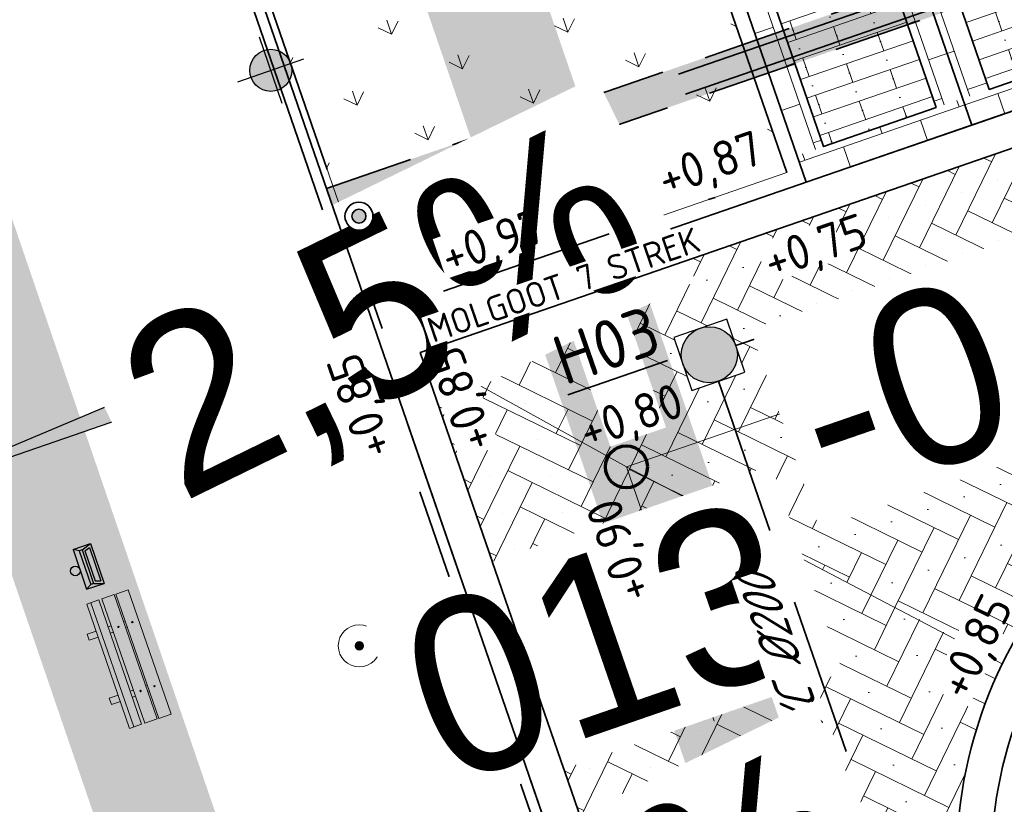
# Model space of a CAD drawing. Header units: metres. Extents: x 264779 to 275389, y 575281 to 580396.
# Tile 19 of 174: x 265230 to 265244, y 576954 to 576965. Entities that reach past the tile are written whole.
import ezdxf
from ezdxf.enums import TextEntityAlignment as Align
from ezdxf.lldxf.tags import DXFTag

# ---------------------------------------------------------------- set-up
doc = ezdxf.new("R2018")
doc.units = ezdxf.units.M
doc.set_wipeout_variables(frame=1)
for name, pattern in [('AM-AS', [16, 10, -2, 2, -2]), ('B-WE-RI-HWA_PVC_125-G', [10, 2.25, -1.083333, 2.25, -1.083333, 2.25, -1.083333]), ('B-WE-RI-HWA_PVC_315-G', [10, 2, -1.125, 0.75, -1.125, 2, -1.125, 0.75, -1.125]), ('B-WE-VH-KANTOPSLUITING_OPSLUITBAND_[AFMETINGEN1]-G', [10, 5.5, -0.875, 0, -0.875, 1, -0.875, 0, -0.875]), ('B-WE-VH-KANTOPSLUITING_TROTTOIRBAND_RWS_[AFMETINGEN1]-G', [10, 2.5, -1.5, 0, -1.5, 0, -1.5, 0, -1.5, 0, -1.5]), ('DASHED', [19.05, 12.7, -6.35])]:
    doc.linetypes.add(name, pattern=pattern)
for name, color, linetype, lineweight in [('B-ME-MO-BORING-S', 252, 'Continuous', 18), ('N-CO-AM-AS-G', 10, 'AM-AS', 9), ('N-OI-KL-HYDRANT-G', 202, 'KL-WATER-BLUS', 25), ('N-OI-RI-ALGEMEEN-B.O.B.-T25', 7, 'Continuous', 25), ('N-OI-RI-ALGEMEEN-INFORMATIE-T25', 7, 'Continuous', 25), ('N-OI-RI-ALGEMEEN-VERHANG-T25', 7, 'Continuous', 25), ('N-WE-IE-MEUBILAIR_WEGMEUBILAIR_AFVALBAK-S', 7, 'Continuous', 25), ('N-WE-IE-STRAAT MEUBILAIR-G', 7, 'Continuous', 18), ('N-WE-IE-TERREINAFSCHEIDING_KUNSTMATIG-G', 30, 'B-WE-IE-TERREINAFSCHEIDING_KUNSTMATIG-G', 35), ('N-WE-KL-ET_LS_OV_LICHTMAST-S', 10, 'Continuous', 35), ('N-WE-KL-TRACE-A', 7, 'Continuous', 25), ('N-WE-KL-TRACE-G', 7, 'DASHED', 35), ('N-WE-RI-ALGEMEEN-PUTNUMMER_HWA-T35', 7, 'Continuous', 35), ('N-WE-VH-GOOT_SBS-G', 40, 'Continuous', 35), ('N-WE-VH-KANTOPSLUITING_ELEMENT_EINDVERLOOPBAND_110-220x250-G', 40, 'Continuous', 35), ('N-WE-VH-KANTOPSLUITING_OPSLUITBAND_100x200-G', 60, 'B-WE-VH-KANTOPSLUITING_OPSLUITBAND_[AFMETINGEN1]-G', 35), ('N-WE-VH-KANTOPSLUITING_TROTTOIRBAND_RWS_110-220x250-G', 60, 'B-WE-VH-KANTOPSLUITING_TROTTOIRBAND_RWS_[AFMETINGEN1]-G', 35), ('N-WE-VH-KNIKLIJN_AANDUIDING-G', 30, 'Continuous', 18), ('N-WE-VH-VERHARDING_STRAATBAKSTEEN_DIKFORMAAT_HALF-G', 40, 'Continuous', 35), ('N-WE-VH-VERHARDING_STRAATBAKSTEEN_DIKFORMAAT_KEPER-G', 40, 'Continuous', 35), ('N-WE-VH-VERHARDING_STRAATBAKSTEEN_WAALFORMAAT_HALF-G', 40, 'Continuous', 35), ('N-XX-AL-HOOGTELABEL-T25-M', 7, 'Continuous', 25), ('X-XX-AL-T18-1000', 10, 'Continuous', 18), ('X-XX-AL-VERKANTING_ÉÉN_OOR-S', 7, 'Continuous', 25)]:
    doc.layers.add(name, color=color, linetype=linetype, lineweight=lineweight)
for name, color, linetype, lineweight, true_color in [('B-WE-KL-TRACE-A', 9, 'Continuous', 13, 0x808080), ('N-GV-GR-GRAS_BERMKRUIDENMENGSEL-A', 7, 'Continuous', 18, 0x00a500), ('N-OI-KL-MANTELBUIS_PVC-G', 1, 'MANTELBUIS-PVC', 35, 0xff0000), ('N-OI-RI-HWA_KOLKAANSLUITING_PVC_200-G', 150, 'B-WE-RI-HWA_PVC_125-G', 35, 0x007fff), ('N-OI-RI-HWA_PVC_315-G', 150, 'B-WE-RI-HWA_PVC_315-G', 35, 0x007fff), ('N-WE-RI-HWA_RIOOLPUT_INSPECTIEPUT-S', 150, 'Continuous', 25, 0x007fff), ('N-WE-VH-VERHARDING_STRAATBAKSTEEN_DIKFORMAAT_HALF_PAARS-BRUIN-A', 7, 'Continuous', 18, 0x66332b), ('N-WE-VH-VERHARDING_STRAATBAKSTEEN_DIKFORMAAT_HALF_ROOD-PAARS -A', 7, 'Continuous', 18, 0xa45729), ('N-WE-VH-VERHARDING_STRAATBAKSTEEN_DIKFORMAAT_KEPER-ROOD-PAARS-A', 7, 'Continuous', 18, 0xa45729)]:
    doc.layers.add(name, color=color, linetype=linetype, lineweight=lineweight, true_color=true_color)
doc.layers.add('X-XX-AL-HULPLAAG-G', color=6, linetype='Continuous', lineweight=18, plot=False)
doc.layers.add('X-XX-AL-T70-250', color=210, linetype='Continuous', lineweight=70, plot=False)
doc.styles.add('NLCS-ISO-ANNOTATIVE-T18', font='NLCS-ISO.ttf', dxfattribs={"height": 1.8})
doc.styles.add('NLCS-ISO-ANNOTATIVE-T25-BOB', font='NLCS-ISO.ttf', dxfattribs={"oblique": 30, "height": 2.5})
doc.styles.add('NLCS-ISO-ANNOTATIVE-T35', font='NLCS-ISO.ttf', dxfattribs={"height": 3.5})
doc.styles.add('NLCS-ISO-M1000-T25', font='NLCS-ISO.ttf', dxfattribs={"height": 2.5})
doc.styles.add('NLCS-ISO-M500-T25', font='NLCS-ISO.ttf', dxfattribs={"height": 1.25})
doc.styles.add('NLCS-ISO-T25', font='NLCS-ISO.ttf', dxfattribs={"height": 2.5})
doc.styles.get("Standard").update_dxf_attribs({"font": 'arial.ttf'})
doc.styles.add('TEKST VOOR LINE', font='NLCS-ISO.ttf', dxfattribs={"height": 1})
doc.linetypes.add('B-WE-IE-TERREINAFSCHEIDING_KUNSTMATIG-G', pattern='A,5,-2.5,[82,NLCS.shx,S=1.1,R=90,X=0,Y=0],-2.5', length=10)
tags = doc.linetypes.add('KL-WATER-BLUS', pattern='A,10,-7.5,[7,N381 K&L,S=0.5,R=0,X=0,Y=0],-7.5,20,-3.5,["N",NLCS-ISO-T25,S=2.5,R=0,X=0,Y=-2.575],-8.5,10', length=67).pattern_tags.tags
tags[18] = DXFTag(74, 10)
tags = doc.linetypes.add('MANTELBUIS-PVC', pattern='A,2.10896,-0.32,["PVC",TEKST VOOR LINE,S=1,R=0,X=0,Y=-0.5],-2.72,2.10896', length=7.25792).pattern_tags.tags
tags[6] = DXFTag(74, 10)
pattern_1 = [(19.04055235, (53986.8609, 115722.89466), (-0.09175423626, 0.2658622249), []), (109.04055235, (53987.9243, 115723.2617), (-1.0634488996, -0.367016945), [0.28125, -0.28125]), (109.04055235, (53987.3009, 115723.344), (-1.0634488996, -0.367016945), [0.28125, -0.28125]), (19.04055235, (53987.34673, 115723.2111), (-0.1835084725, 0.5317244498), [0, -0.5625, 0, 0, 0]), (19.04055235, (53987.255, 115723.47696), (-0.1835084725, 0.5317244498), [0, -0.5625, 0, 0, 0])]
pattern_2 = [(199.04055235, (71628.70843, 117020.08), (-0.910738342, -0.9301973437), [0.388125, -0.388125]), (289.04055235, (71628.70843, 117020.08), (0.36688987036, 0.12662084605), [])]
pattern_3 = [(109.04055237, (71628.70843, 117020.08), (-0.930197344, 0.91073834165), [0.388125, -0.388125]), (199.040552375, (71628.70843, 117020.08), (0.1266208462, -0.3668898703), [])]

# ---------------------------------------------------------------- blocks, each defined once
blk = doc.blocks.new('park03')
for p, q in [((1175, -156), (-325, -156)), ((0, -252), (0, -290)), ((75, -252), (75, -290)), ((775, -252), (775, -290)), ((850, -252), (850, -290)), ((0, -438), (0, -458)), ((75, -438), (75, -458)), ((775, -438), (775, -458)), ((850, -438), (850, -458))]:
    blk.add_line(p, q)
for points in [[(0, -107), (0, 0), (75, 0), (75, -107)], [(775, -107), (775, 0), (850, 0), (850, -107)]]:
    blk.add_lwpolyline(points)
for points in [[(1175, -107), (1175, -252), (-325, -252), (-325, -107)], [(-325, -438), (1175, -438), (1175, -290), (-325, -290)], [(-325, -608), (1175, -608), (1175, -458), (-325, -458)]]:
    blk.add_lwpolyline(points, close=True)
for centre in [(38, -364), (812, -364), (38, -532), (812, -532)]:
    blk.add_circle(centre, 8)
blk = doc.blocks.new('N-SRI-PUT_HWA-SO')
at = {"ltscale": 0.99999}
blk.add_wipeout([(-2, 2), (2, 2), (2, -2), (-2, -2)], dxfattribs=at)
h = blk.add_hatch(color=256, dxfattribs=at)
h.dxf.hatch_style = 1
h.paths.add_polyline_path([(-2, 0, 1), (2, 0, 1)])
at = {"ltscale": 0.99999, "flags": 128}
blk.add_lwpolyline([(-2, -2), (2, -2), (2, 2), (-2, 2)], close=True, dxfattribs=at)
at = {"ltscale": 0.99999}
blk.add_circle((0, 0), 2, dxfattribs=at)
blk = doc.blocks.new('SIE-WEG_AFVALBAK_TYPE_02')
at = {"linetype": 'Continuous', "lineweight": 25}
for p, q in [((0.4, -0.091), (-0.4, -0.091)), ((-0.34, -0.195), (-0.4, -0.091)), ((0.34, -0.195), (0.4, -0.091)), ((-0.34, -0.252), (-0.4, -0.441)), ((0.34, -0.195), (-0.34, -0.195)), ((-0.34, -0.252), (-0.34, -0.195)), ((0.34, -0.252), (-0.34, -0.252)), ((-0.302, -0.297), (-0.333, -0.397)), ((0.302, -0.297), (-0.302, -0.297)), ((0.302, -0.297), (0.333, -0.397)), ((0.34, -0.252), (0.34, -0.195)), ((0.34, -0.252), (0.4, -0.441)), ((0.4, -0.441), (-0.4, -0.441)), ((0.333, -0.397), (-0.333, -0.397))]:
    blk.add_line(p, q, dxfattribs=at)
at = {"lineweight": 25}
for p, q in [((-0.4, -0.091), (-0.4, -0.441)), ((0.4, -0.091), (0.4, -0.441))]:
    blk.add_line(p, q, dxfattribs=at)
at = {"linetype": 'Continuous', "lineweight": 25}
blk.add_circle((0, 0), 0.0908, dxfattribs=at)
blk = doc.blocks.new('*U208')
h = blk.add_hatch(color=256)
h.dxf.hatch_style = 1
h.paths.add_polyline_path([(-35.259, -12.169), (0, 0), (-0.816, 2.363)])
at = {"flags": 128}
blk.add_lwpolyline([(-35.259, -12.169), (0, 0), (-0.816, 2.363), (-35.259, -12.169)], dxfattribs=at)
at = {"lineweight": 30, "flags": 5}
blk.add_attdef('HELLING', text='', height=2.5, rotation=26.04055, dxfattribs=at).set_placement((-19.384, -1.079), align=Align.TOP_RIGHT)
blk = doc.blocks.new('*U176')
h = blk.add_hatch(color=256)
h.dxf.hatch_style = 1
h.paths.add_polyline_path([(-35.259, -12.169), (0, 0), (-0.816, 2.363)])
at = {"flags": 128}
blk.add_lwpolyline([(-35.259, -12.169), (0, 0), (-0.816, 2.363), (-35.259, -12.169)], dxfattribs=at)
at = {"lineweight": 30, "flags": 5}
blk.add_attdef('HELLING', text='', height=2.5, rotation=26.04055, dxfattribs=at).set_placement((-19.384, -1.079), align=Align.TOP_RIGHT)
blk = doc.blocks.new('Boring uitgevoerd door derden')
h = blk.add_hatch(color=256)
h.dxf.hatch_style = 1
edge = h.paths.add_edge_path()
edge.add_arc((0, 0), 0.3, 0, 360)
for radius in [1.5, 0.3]:
    blk.add_circle((0, 0), radius)
at = {"lineweight": 30, "flags": 104}
blk.add_attdef('01', text='', height=1.8, dxfattribs=at).set_placement((2.521, 0.995), align=Align.TOP_LEFT)
blk = doc.blocks.new('*U155')
at = {"flags": 128}
blk.add_lwpolyline([(0, 0), (269.408, 92.975)], dxfattribs=at)
at = {"layer": 'N-OI-RI-ALGEMEEN-B.O.B.-T25', "lineweight": 30, "ltscale": 0.5, "oblique": 30, "flags": 42}
for tag, p in [('+0,00', (260.703, 89.437)), ('+0,01', (2.656, 0.385))]:
    blk.add_attdef(tag, text='', height=2.5, rotation=19.04007, dxfattribs=at).set_placement(p, align=Align.TOP_LEFT)
at = {"layer": 'N-OI-RI-ALGEMEEN-INFORMATIE-T25', "lineweight": 30, "ltscale": 0.5, "oblique": 30, "flags": 43}
blk.add_attdef('BETON%%C160', text='', height=2.5, rotation=19.04007, dxfattribs=at).set_placement((110.947, 41.436), align=Align.TOP_RIGHT)
at = {"layer": 'N-OI-RI-ALGEMEEN-VERHANG-T25', "lineweight": 30, "ltscale": 0.5, "oblique": 30, "flags": 43}
blk.add_attdef('1:1000', text='', height=2.5, rotation=19.04007, dxfattribs=at).set_placement((101.983, 34.664), align=Align.TOP_LEFT)
blk = doc.blocks.new('*U181')
h = blk.add_hatch(color=256)
h.dxf.hatch_style = 1
h.paths.add_polyline_path([(0, 0.22), (1, 0), (1, 0.22)])
for p, q in [((1, 0), (0, 0.22)), ((0, 0), (0, 0.22)), ((0, 0.22), (1, 0.22)), ((1, 0.22), (1, 0)), ((1, 0), (0, 0))]:
    blk.add_line(p, q)
blk = doc.blocks.new('Watertappunt')
h = blk.add_hatch(color=256)
edge = h.paths.add_edge_path()
edge.add_arc((0, 0), 0.75, 0, 360)
for p, q in [((-0.956, 0.805), (0.956, -0.805)), ((-0.805, -0.956), (0.805, 0.956))]:
    blk.add_line(p, q)
blk.add_circle((0, 0), 0.75)
at = {"style": 'NLCS-ISO-M500-T25'}
blk.add_attdef('objectnummer', text='', height=0.9, rotation=319.9158, dxfattribs=at).set_placement((4.13, 1.112), align=Align.MIDDLE_LEFT)
blk = doc.blocks.new('N-SKL-ET_LS_OV_LICHTMAST_TYPE5-SO')
at = {"lineweight": 30, "flags": 104}
blk.add_attdef('01', text='', height=1.8, dxfattribs=at).set_placement((1.922, 1.092), align=Align.TOP_LEFT)
blk.add_wipeout([(0, 1), (0.074, 0.997), (0.193, 0.981), (0.389, 0.921), (0.59, 0.807), (0.709, 0.705), (0.8, 0.6), (0.895, 0.446), (0.965, 0.264), (0.993, 0.117), (1, -0.027), (0.99, -0.141), (0.969, -0.246), (0.936, -0.352), (0.913, -0.408), (0.874, -0.487), (0.79, -0.613), (0.758, -0.652), (0.669, -0.743), (0.574, -0.819), (0.468, -0.884), (0.369, -0.929), (0.313, -0.95), (0.188, -0.982), (0.127, -0.992), (0.037, -0.999), (-0.107, -0.994), (-0.246, -0.969), (-0.343, -0.939), (-0.442, -0.897), (-0.548, -0.836), (-0.611, -0.792), (-0.681, -0.732), (-0.747, -0.665), (-0.799, -0.601), (-0.847, -0.531), (-0.884, -0.468), (-0.934, -0.357), (-0.946, -0.324), (-0.973, -0.229), (-0.982, -0.188), (-0.997, -0.076), (-1, 0.017), (-0.995, 0.098), (-0.987, 0.159), (-0.975, 0.223), (-0.954, 0.301), (-0.933, 0.36), (-0.911, 0.412), (-0.892, 0.453), (-0.849, 0.529), (-0.806, 0.592), (-0.752, 0.659), (-0.688, 0.725), (-0.644, 0.765), (-0.57, 0.822), (-0.499, 0.867), (-0.418, 0.908), (-0.347, 0.938), (-0.261, 0.965), (-0.169, 0.986), (-0.073, 0.997)])
blk.add_hatch(color=0).paths.add_polyline_path([(-0.498, 0.048, 1), (0.498, -0.048, 1)])
at = {"color": 0}
for radius in [1, 0.5]:
    blk.add_circle((0, 0), radius, dxfattribs=at)

msp = doc.modelspace()

# ---------------------------------------------------------------- hatches: boundary and pattern name
at = {"layer": 'B-WE-KL-TRACE-A'}
h = msp.add_hatch(dxfattribs=at)
h.set_pattern_fill('DOTS', color=256, scale=0.5)
h.set_pattern_definition([(0, (265713.50372, 576754.34745), (0.079375, 0.15875), [0, -0.15875])])
h.paths.add_polyline_path([(265257.497, 576901.576), (265280.092, 576836.285), (265298.31, 576783.268), (265291.791, 576781.392), (265239.384, 576934.357), (265222.655, 576983.209), (265230.7, 576979.939), (265245.297, 576937.421), (265245.427, 576937.04)])
h.paths.add_polyline_path([(265223.141, 576984.793), (265219.917, 576993.606), (265211.971, 577028.584), (265210.547, 577042.097), (265222.786, 577002.989), (265229.989, 576982.009)])
h.paths.add_polyline_path([(265207.488, 577055.376), (265208.876, 577042.208), (265202.774, 577069.069)])
h.paths.add_polyline_path([(265194.59, 577097.909), (265209.11, 577055.736), (265209.669, 577050.426), (265224.354, 577003.504), (265246.856, 576937.963), (265259.058, 576902.111), (265281.655, 576836.813), (265331.28, 576692.401), (265402.247, 576711.023), (265417.831, 576715.057), (265434.246, 576719.393), (265450.777, 576723.65), (265466.98, 576727.876), (265483.558, 576732.243), (265517.748, 576741.103), (265533.987, 576745.376), (265551.26, 576749.845), (265566.674, 576753.911), (265582.241, 576757.871), (265589.311, 576759.685), (265591.043, 576760.329), (265486.412, 577064.17), (265488.303, 577064.821), (265593.602, 576759.04), (265591.727, 576758.343), (265591.58, 576758.769), (265589.803, 576758.108), (265582.65, 576756.272), (265567.088, 576752.314), (265551.677, 576748.248), (265534.403, 576743.779), (265518.165, 576739.506), (265483.975, 576730.646), (265467.398, 576726.28), (265451.191, 576722.053), (265434.662, 576717.796), (265418.248, 576713.46), (265402.664, 576709.426), (265330.216, 576690.416), (265298.846, 576781.706), (265290.739, 576779.372), (265237.824, 576933.823), (265212.508, 577007.744), (265210.34, 577028.314), (265197.8, 577083.516), (265193.03, 577097.371)])
at = {"layer": 'N-GV-GR-GRAS_BERMKRUIDENMENGSEL-A'}
h = msp.add_hatch(dxfattribs=at)
h.set_pattern_fill('AGR-KRUIDEN', color=256, scale=0.5625, pattern_type=2)
h.set_pattern_definition([(109.0885258, (229946.4539, 679547.0011), (-1.011904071, 0.491604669), [0.2109375, -1.380052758]), (64.0885258, (229946.4539, 679547.0011), (-1.011904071, 0.491604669), [0.2109375, -0.9140625]), (154.0885258, (229946.4539, 679547.0011), (-0.491604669, -1.011904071), [0.2109375, -0.9140625])])
edge = h.paths.add_edge_path()
edge.add_arc((265235.835, 576965.083), 6.111, 34.7625, 64.2385)
edge.add_line((265238.491, 576970.587), (265232.419, 576968.491))
edge.add_line((265232.419, 576968.491), (265234.925, 576961.231))
edge.add_line((265234.925, 576961.231), (265240.767, 576963.248))
edge.add_line((265240.767, 576963.248), (265239.135, 576967.974))
edge.add_line((265239.135, 576967.974), (265240.855, 576968.567))
at = {"layer": 'N-WE-KL-TRACE-A'}
h = msp.add_hatch(dxfattribs=at)
h.set_pattern_fill('DOTS', color=256, scale=0.5, angle=-0.069)
h.set_pattern_definition([(19.019479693, (53607.36198, 115305.85214), (0.02330677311, 0.175950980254), [0, -0.15875])])
h.paths.add_polyline_path([(265327.755, 576975.274), (265328.284, 576973.732), (265330.649, 576974.544), (265330.811, 576974.071), (265328.447, 576973.259), (265331.026, 576965.75), (265333.39, 576966.562), (265333.553, 576966.089), (265330.715, 576965.115), (265327.282, 576975.112), (265302.25, 576966.515), (265296.331, 576983.937), (265248.543, 576967.444), (265253.844, 576952.084), (265253.371, 576951.921), (265248.07, 576967.281), (265234.364, 576962.551), (265234.2, 576963.023), (265259.96, 576971.913), (265257.072, 576980.279), (265257.545, 576980.442), (265260.432, 576972.076), (265286.9, 576981.211), (265284.013, 576989.577), (265284.486, 576989.74), (265287.373, 576981.374), (265296.17, 576984.41), (265285.353, 577016.246), (265286.915, 577016.777), (265303.28, 576968.613), (265380.151, 576995.012), (265363.785, 577042.669), (265365.346, 577043.205), (265374.891, 577015.41), (265455.352, 577043.041), (265455.888, 577041.481), (265375.427, 577013.849), (265382.777, 576992.446), (265464.49, 577020.508), (265464.652, 577020.035), (265462.288, 577019.223), (265464.867, 577011.713), (265467.231, 577012.525), (265467.393, 577012.052), (265464.556, 577011.078), (265461.815, 577019.06), (265382.94, 576991.973), (265393.03, 576962.587), (265427.338, 576974.369), (265424.627, 576982.267), (265426.188, 576982.803), (265428.899, 576974.905), (265473.51, 576990.225), (265474.05, 576988.666), (265393.566, 576961.027), (265400.927, 576939.596), (265399.367, 576939.06), (265392.005, 576960.491), (265390.587, 576960.004), (265390.051, 576961.564), (265391.47, 576962.051), (265380.687, 576993.452), (265356.28, 576985.07), (265359.713, 576975.073), (265356.876, 576974.099), (265356.713, 576974.571), (265359.078, 576975.383), (265356.499, 576982.893), (265354.134, 576982.081), (265353.972, 576982.554), (265356.336, 576983.366), (265355.807, 576984.907)])
at = {"layer": 'N-WE-VH-VERHARDING_STRAATBAKSTEEN_DIKFORMAAT_HALF_PAARS-BRUIN-A'}
h = msp.add_hatch(dxfattribs=at)
h.set_pattern_fill('AVH-SBS_DIKFORMAAT_HALFST', color=256, scale=28.125, angle=359.952, pattern_type=2)
h.set_pattern_definition(pattern_1)
h.paths.add_polyline_path([(265243.894, 576968.96), (265242.287, 576968.406), (265243.657, 576964.436), (265245.264, 576964.99)])
h = msp.add_hatch(dxfattribs=at)
h.set_pattern_fill('AVH-SBS_DIKFORMAAT_HALFST', color=256, scale=28.125, angle=359.952, pattern_type=2)
h.set_pattern_definition(pattern_1)
h.paths.add_polyline_path([(265241.531, 576968.145), (265239.924, 576967.59), (265241.294, 576963.62), (265242.901, 576964.175)])
at = {"layer": 'N-WE-VH-VERHARDING_STRAATBAKSTEEN_DIKFORMAAT_HALF_ROOD-PAARS -A'}
h = msp.add_hatch(dxfattribs=at)
h.set_pattern_fill('AVH-BSS_DIKFORMAAT_HALFST', color=256, scale=28.125, angle=179.952, pattern_type=2)
h.set_pattern_definition(pattern_2)
h.paths.add_polyline_path([(265243.279, 576964.305), (265243.657, 576964.436), (265242.287, 576968.406), (265241.909, 576968.275)])
h = msp.add_hatch(dxfattribs=at)
h.set_pattern_fill('AVH-BSS_DIKFORMAAT_HALFST', color=256, scale=28.125, angle=179.952, pattern_type=2)
h.set_pattern_definition(pattern_2)
h.paths.add_polyline_path([(265241.909, 576968.275), (265241.531, 576968.145), (265242.901, 576964.175), (265243.279, 576964.305)])
h = msp.add_hatch(dxfattribs=at)
h.set_pattern_fill('AVH-BSS_DIKFORMAAT_HALFST', color=256, scale=28.125, angle=179.952, pattern_type=2)
h.set_pattern_definition(pattern_2)
h.paths.add_polyline_path([(265239.924, 576967.59), (265239.546, 576967.46), (265240.916, 576963.49), (265241.294, 576963.62)])
h = msp.add_hatch(dxfattribs=at)
h.set_pattern_fill('AVH-BSS_DIKFORMAAT_HALFST', color=256, scale=28.125, angle=89.952, pattern_type=2)
h.set_pattern_definition(pattern_3)
h.paths.add_polyline_path([(265245.642, 576965.121), (265245.773, 576964.743), (265243.41, 576963.927), (265243.279, 576964.305)])
h = msp.add_hatch(dxfattribs=at)
h.set_pattern_fill('AVH-BSS_DIKFORMAAT_HALFST', color=256, scale=28.125, angle=89.952, pattern_type=2)
h.set_pattern_definition(pattern_3)
h.paths.add_polyline_path([(265243.279, 576964.305), (265243.41, 576963.927), (265241.046, 576963.111), (265240.916, 576963.49)])
at = {"layer": 'N-WE-VH-VERHARDING_STRAATBAKSTEEN_DIKFORMAAT_KEPER-ROOD-PAARS-A'}
h = msp.add_hatch(dxfattribs=at)
h.set_pattern_fill('AVH-SBS_DIKFORMAAT_KEPER', color=256, scale=28.125, angle=134.86, pattern_type=2)
h.set_pattern_definition([(153.94852576, (71648.1353, 116879.18004), (-0.51914757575, -0.1782353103), [1.5525, -0.77625]), (63.94852576, (71647.62393, 116878.13397), (-0.51914757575, -0.1782353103), [1.5525, -0.77625]), (153.94852576, (71647.17834, 116879.43184), (-0.51914757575, -0.1782353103), [0, -2.32875]), (153.94852576, (71647.70526, 116878.74223), (-0.51914757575, -0.1782353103), [0, -2.32875])])
h.paths.add_polyline_path([(265243.849, 576956.257, -0.198373), (265247.567, 576959.544), (265245.936, 576964.27), (265235.538, 576960.681), (265235.552, 576960.638), (265238.48, 576959.052)])
h = msp.add_hatch(dxfattribs=at)
h.set_pattern_fill('AVH-SBS_DIKFORMAAT_KEPER', color=256, scale=28.125, angle=224.86, pattern_type=2)
h.set_pattern_definition([(243.94852576, (71648.1353, 116879.18004), (0.1782353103, -0.51914757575), [1.5525, -0.77625]), (153.94852576, (71649.18137, 116878.66867), (0.1782353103, -0.51914757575), [1.5525, -0.77625]), (243.94852576, (71647.8835, 116878.2231), (0.1782353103, -0.51914757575), [0, -2.32875]), (243.94852576, (71648.5731, 116878.75), (0.1782353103, -0.51914757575), [0, -2.32875])])
h.paths.add_polyline_path([(265239.289, 576949.811), (265243.543, 576951.279, -0.199452), (265243.849, 576956.257), (265238.48, 576959.052), (265235.552, 576960.638)])

# ---------------------------------------------------------------- linework, layer by layer
at = {"layer": 'N-CO-AM-AS-G'}
msp.add_lwpolyline([(265244.951, 576940.302), (265238.48, 576959.052), (265294.899, 576978.523)], dxfattribs=at)
at = {"layer": 'N-OI-KL-MANTELBUIS_PVC-G', "flags": 128}
for points in [[(265239.224, 576964.651), (265247.798, 576967.61)], [(265239.322, 576964.368), (265247.896, 576967.327)]]:
    msp.add_lwpolyline(points, dxfattribs=at)
at = {"layer": 'N-WE-IE-TERREINAFSCHEIDING_KUNSTMATIG-G', "ltscale": 0.5, "flags": 128}
for points in [[(265234.76, 576960.942), (265232.15, 576968.504)], [(265240.755, 576943.572), (265235.535, 576958.696)]]:
    msp.add_lwpolyline(points, dxfattribs=at)
at = {"layer": 'N-WE-KL-TRACE-G', "ltscale": 0.1}
msp.add_lwpolyline([(265296.331, 576983.937), (265248.543, 576967.444), (265253.844, 576952.084), (265253.371, 576951.921), (265248.07, 576967.281), (265234.364, 576962.551), (265234.2, 576963.023), (265259.96, 576971.913), (265257.072, 576980.279), (265257.545, 576980.442), (265260.432, 576972.076), (265286.9, 576981.211)], dxfattribs=at)
at = {"layer": 'N-WE-VH-GOOT_SBS-G', "flags": 128}
for points in [[(265233.722, 576939.887), (265241.289, 576942.485), (265234.902, 576960.991), (265287.107, 576979.008, 0.412828), (265290.83, 576986.61), (265280.644, 577016.584), (265284.427, 577017.883), (265301.063, 576968.93, 0.415155), (265308.693, 576965.186), (265331.208, 576972.918), (265331.37, 576972.445), (265308.855, 576964.713, -0.415155), (265300.59, 576968.769), (265284.115, 577017.247), (265281.278, 577016.272), (265291.304, 576986.771, -0.412828), (265287.27, 576978.535), (265235.538, 576960.681), (265241.925, 576942.175), (265241.452, 576942.012), (265233.885, 576939.414)], [(265296.19, 576967.723, -0.412833), (265292.156, 576959.487), (265252.33, 576945.743, -0.414208), (265244.065, 576949.767), (265243.543, 576951.279, -0.414214), (265247.567, 576959.544), (265287.402, 576973.292, -0.415601), (265295.677, 576969.239)], [(265295.717, 576967.562, -0.412833), (265291.993, 576959.96), (265252.167, 576946.216, -0.414208), (265244.538, 576949.93), (265244.016, 576951.442, -0.414214), (265247.73, 576959.071), (265287.566, 576972.819, -0.415601), (265295.204, 576969.078), (265295.204, 576969.078)]]:
    msp.add_lwpolyline(points, format="xyb", close=True, dxfattribs=at)
at = {"layer": 'N-WE-VH-KNIKLIJN_AANDUIDING-G', "ltscale": 0.75}
for points in [[(265238.48, 576959.052), (265235.538, 576960.681)], [(265243.843, 576956.244), (265238.48, 576959.052)]]:
    msp.add_lwpolyline(points, dxfattribs=at)
at = {"layer": 'N-WE-VH-VERHARDING_STRAATBAKSTEEN_DIKFORMAAT_HALF-G', "flags": 128}
for points in [[(265245.773, 576964.743), (265243.41, 576963.927), (265241.778, 576968.653), (265244.142, 576969.469)], [(265245.264, 576964.99), (265243.657, 576964.436), (265242.287, 576968.406), (265243.894, 576968.96)], [(265243.41, 576963.927), (265241.046, 576963.111), (265239.415, 576967.838), (265241.778, 576968.653)], [(265242.901, 576964.175), (265241.294, 576963.62), (265239.924, 576967.59), (265241.531, 576968.145)]]:
    msp.add_lwpolyline(points, close=True, dxfattribs=at)
at = {"layer": 'X-XX-AL-HULPLAAG-G'}
msp.add_lwpolyline([(265258.155, 576974.538), (265257.28, 576977.071), (265232.419, 576968.491), (265234.925, 576961.231), (265240.767, 576963.248), (265239.135, 576967.974), (265258.155, 576974.538)], close=True, dxfattribs=at)

# ---------------------------------------------------------------- block references
at = {"layer": 'B-ME-MO-BORING-S'}
ref = msp.add_blockref('Boring uitgevoerd door derden', (265234.67, 576956.5), dxfattribs=dict(at, xscale=0.2, yscale=0.2, zscale=0.2, rotation=19.0885257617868))
lines = msp.add_mtext('013', dxfattribs={"layer": '0', "insert": (265235.081, 576956.853), "char_height": 2.5, "attachment_point": 1, "rotation": 19.0885, "bg_fill": 3, "box_fill_scale": 1.125, "bg_fill_color": 256, "bg_fill_transparency": 0})
ref.add_attrib('01', '', (265235.081, 576956.853)).embed_mtext(lines)
at = {"layer": 'N-OI-KL-HYDRANT-G', "linetype": 'Continuous', "lineweight": 0, "xscale": 0.4, "yscale": 0.4, "zscale": 0.4, "rotation": 59.17255696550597}
msp.add_blockref('Watertappunt', (265233.408, 576964.707), dxfattribs=at)
at = {"layer": 'N-WE-IE-MEUBILAIR_WEGMEUBILAIR_AFVALBAK-S', "xscale": 0.75, "yscale": 0.75, "rotation": 108.7980267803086}
msp.add_blockref('SIE-WEG_AFVALBAK_TYPE_02', (265230.618, 576957.568), dxfattribs=at)
at = {"layer": 'N-WE-IE-STRAAT MEUBILAIR-G', "xscale": 0.001250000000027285, "yscale": 0.001250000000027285, "zscale": 0.001250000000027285, "rotation": 109.0405523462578}
msp.add_blockref('park03', (265231.134, 576955.663), dxfattribs=at)
at = {"layer": 'N-WE-VH-KANTOPSLUITING_ELEMENT_EINDVERLOOPBAND_110-220x250-G', "xscale": -1, "yscale": -1, "zscale": -1, "rotation": 19.04055229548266}
msp.add_blockref('*U181', (265235.87, 576961.558), dxfattribs=at)
at = {"layer": 'X-XX-AL-VERKANTING_ÉÉN_OOR-S'}
ref = msp.add_blockref('*U208', (265234.902, 576960.991), dxfattribs=dict(at, xscale=0.2, yscale=0.2, zscale=0.2))
lines = msp.add_mtext('2,5%', dxfattribs={"layer": '0', "insert": (265231.025, 576960.775), "char_height": 2.5, "attachment_point": 1, "rotation": 26.0406, "bg_fill": 3, "box_fill_scale": 1.15, "bg_fill_color": 256, "bg_fill_transparency": 0})
ref.add_attrib('HELLING', '', (265231.025, 576960.775)).embed_mtext(lines)

# ---------------------------------------------------------------- next in the draw order: block references
at = {"layer": 'N-WE-RI-HWA_RIOOLPUT_INSPECTIEPUT-S', "xscale": 0.2000000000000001, "yscale": 0.2000000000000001, "zscale": 0.2000000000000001, "rotation": 198.9533991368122}
msp.add_blockref('N-SRI-PUT_HWA-SO', (265239.663, 576960.651), dxfattribs=at)

# ---------------------------------------------------------------- next in the draw order: linework, layer by layer
at = {"layer": 'N-OI-RI-HWA_KOLKAANSLUITING_PVC_200-G', "flags": 128}
msp.add_lwpolyline([(265239.793, 576960.273), (265242.956, 576951.108)], dxfattribs=at)
at = {"layer": 'N-WE-VH-VERHARDING_STRAATBAKSTEEN_DIKFORMAAT_KEPER-G', "flags": 128}
msp.add_lwpolyline([(265284.115, 577017.247), (265281.278, 577016.272), (265291.304, 576986.771, -0.412828), (265287.27, 576978.535), (265235.538, 576960.681), (265241.925, 576942.175), (265252.33, 576945.743, -0.414208), (265244.065, 576949.767), (265243.543, 576951.279, -0.414214), (265247.567, 576959.544), (265287.402, 576973.292, -0.415601), (265295.677, 576969.239), (265296.19, 576967.723, -0.412833), (265292.156, 576959.487), (265290.919, 576959.06), (265292.663, 576953.983), (265295.361, 576946.31, -0.415015), (265300.322, 576956.495), (265300.159, 576956.968), (265332.832, 576968.189), (265331.37, 576972.445), (265308.855, 576964.713, -0.415155), (265300.59, 576968.769)], format="xyb", close=True, dxfattribs=at)
at = {"layer": 'N-WE-VH-VERHARDING_STRAATBAKSTEEN_WAALFORMAAT_HALF-G', "flags": 128}
msp.add_lwpolyline([(265233.722, 576939.887), (265232.689, 576942.881), (265232.887, 576942.95), (265214.212, 576997.063), (265221.575, 576999.605), (265225.357, 577000.91), (265226.009, 576999.019), (265222.228, 576997.714), (265241.289, 576942.485)], close=True, dxfattribs=at)

# ---------------------------------------------------------------- next in the draw order: block references
at = {"layer": 'N-OI-RI-HWA_PVC_315-G'}
ref = msp.add_blockref('*U155', (265240.042, 576960.781), dxfattribs=dict(at, xscale=0.2, yscale=0.2, zscale=0.2))
lines = msp.add_mtext('-0,53', dxfattribs={"layer": 'N-OI-RI-ALGEMEEN-B.O.B.-T25', "ltscale": 0.5, "insert": (265240.573, 576960.858), "char_height": 2.5, "attachment_point": 1, "rotation": 19.0401, "bg_fill": 3, "box_fill_scale": 1.1, "bg_fill_color": 256, "bg_fill_transparency": 0})
ref.add_attrib('+0,01', '', (265240.573, 576960.858)).embed_mtext(lines)

# ---------------------------------------------------------------- next in the draw order: texts
at = {"layer": 'N-OI-RI-ALGEMEEN-INFORMATIE-T25', "ltscale": 0.5, "insert": (265240.78, 576956.111), "char_height": 0.5, "attachment_point": 5, "rotation": 108.9533, "style": 'NLCS-ISO-ANNOTATIVE-T25-BOB', "bg_fill": 3, "box_fill_scale": 1.15, "bg_fill_color": 256, "bg_fill_transparency": 0}
msp.add_mtext('\\A1;PVC %%C200', dxfattribs=at)
at = {"layer": 'N-XX-AL-HOOGTELABEL-T25-M', "char_height": 0.5, "width": 1.04288, "attachment_point": 1, "style": 'NLCS-ISO-M1000-T25', "bg_fill": 3, "box_fill_scale": 1.1, "bg_fill_color": 256, "bg_fill_transparency": 0}
for insert, rotation in [((265236.135, 576959.217), 109.0885), ((265234.687, 576959.118), 109.0885), ((265242.891, 576955.921), 63.9534)]:
    msp.add_mtext('+0,85', dxfattribs=dict(at, insert=insert, rotation=rotation))
at = {"layer": 'X-XX-AL-T18-1000', "insert": (265237.584, 576961.648), "char_height": 0.36, "width": 4.0716, "attachment_point": 5, "rotation": 18.9534, "style": 'NLCS-ISO-ANNOTATIVE-T18', "bg_fill": 3, "box_fill_scale": 1.1, "bg_fill_color": 256, "bg_fill_transparency": 0}
msp.add_mtext('MOLGOOT 7 STREK', dxfattribs=at)

# ---------------------------------------------------------------- next in the draw order: linework, layer by layer
at = {"layer": 'N-WE-VH-KANTOPSLUITING_TROTTOIRBAND_RWS_110-220x250-G', "ltscale": 0.99999}
msp.add_lwpolyline([(265235.87, 576961.558), (265240.767, 576963.248), (265239.135, 576967.974), (265257.209, 576974.212)], dxfattribs=at)

# ---------------------------------------------------------------- next in the draw order: block references
at = {"layer": 'X-XX-AL-VERKANTING_ÉÉN_OOR-S'}
ref = msp.add_blockref('*U176', (265237.979, 576952.075), dxfattribs=dict(at, xscale=0.2, yscale=0.2, zscale=0.2))
lines = msp.add_mtext('2,5%', dxfattribs={"layer": '0', "insert": (265234.102, 576951.86), "char_height": 2.5, "attachment_point": 1, "rotation": 26.0406, "bg_fill": 3, "box_fill_scale": 1.15, "bg_fill_color": 256, "bg_fill_transparency": 0})
ref.add_attrib('HELLING', '', (265234.102, 576951.86)).embed_mtext(lines)

# ---------------------------------------------------------------- next in the draw order: texts
at = {"layer": 'N-WE-RI-ALGEMEEN-PUTNUMMER_HWA-T35', "insert": (265238.372, 576960.276), "char_height": 0.7, "width": 0.7, "attachment_point": 5, "rotation": 19.0885, "style": 'NLCS-ISO-ANNOTATIVE-T35', "bg_fill": 3, "box_fill_scale": 1.1, "bg_fill_color": 256, "bg_fill_true_color": 13158600, "bg_fill_transparency": 0}
msp.add_mtext('{\\LH03\\P\\H0.71429x;\\l+0,80}', dxfattribs=at)

# ---------------------------------------------------------------- next in the draw order: linework, layer by layer
at = {"layer": 'N-WE-VH-KANTOPSLUITING_OPSLUITBAND_100x200-G'}
msp.add_lwpolyline([(265258.226, 576974.33), (265257.28, 576977.071), (265232.419, 576968.491), (265234.996, 576961.024)], dxfattribs=at)
at = {"layer": 'X-XX-AL-T70-250'}
msp.add_circle((265238.48, 576959.052), 0.3, dxfattribs=at)

# ---------------------------------------------------------------- next in the draw order: block references
at = {"layer": 'N-WE-KL-ET_LS_OV_LICHTMAST-S', "xscale": 0.2, "yscale": 0.2, "zscale": 0.2}
msp.add_blockref('N-SKL-ET_LS_OV_LICHTMAST_TYPE5-SO', (265234.665, 576962.627), dxfattribs=at)

# ---------------------------------------------------------------- next in the draw order: texts
at = {"layer": 'N-XX-AL-HOOGTELABEL-T25-M', "char_height": 0.5, "width": 1.04288, "attachment_point": 1, "style": 'NLCS-ISO-M1000-T25', "bg_fill": 3, "box_fill_scale": 1.1, "bg_fill_color": 256, "bg_fill_transparency": 0}
for s, insert, rotation in [('+0,87', (265238.875, 576963.375), 18.9534), ('+0,97', (265235.781, 576962.269), 18.9534), ('+0,75', (265240.384, 576962.197), 18.9534), ('+0,90', (265238.379, 576957.068), 109.0885)]:
    msp.add_mtext(s, dxfattribs=dict(at, insert=insert, rotation=rotation))

doc.saveas('drawing.dxf')
